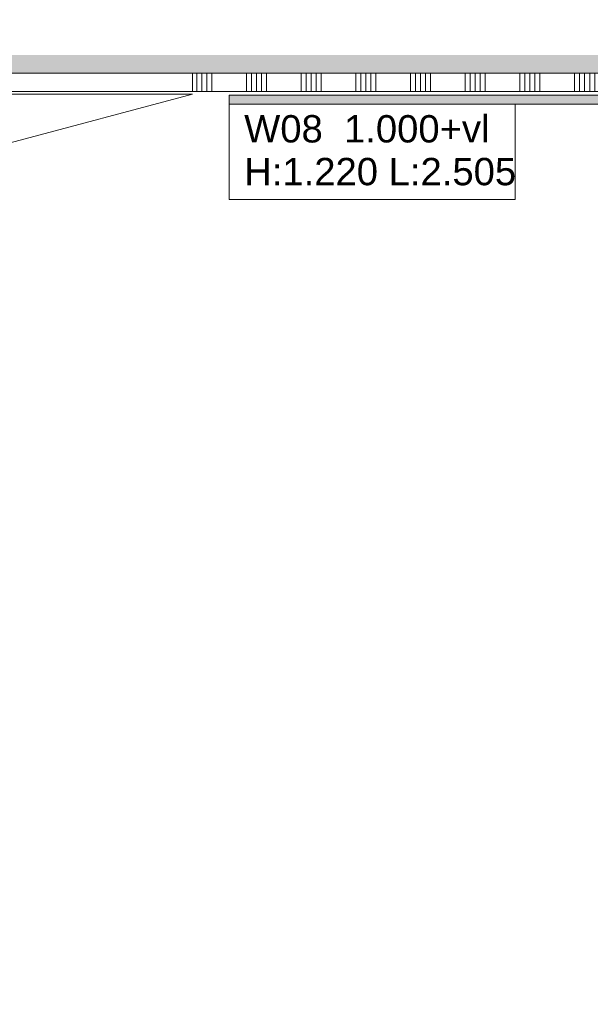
# Model space of a CAD drawing. Header units: millimetres. Extents: x -409 to 257590, y -7854 to 67330.
# Tile 11 of 205: x 21747 to 24876, y 19210 to 24609. Entities that reach past the tile are written whole.
import ezdxf

# ---------------------------------------------------------------- set-up
doc = ezdxf.new("R2010")
doc.units = ezdxf.units.MM
doc.header["$MEASUREMENT"] = 0
for name, color, linetype in [('42 Binnenwandafw', 7, 'Continuous'), ('42 Binnenwandafw Doorsnede-arcering', 7, 'Continuous'), ('Info Wandafwerking aanduiding', 7, 'Continuous'), ('Info Wandafwerking aanduiding Doorsnede-arcering', 7, 'Continuous'), ('New_22 NC Binnenwanden', 7, 'Continuous'), ('New_22 NC Binnenwanden Deuren', 7, 'Continuous'), ('New_22 NC Binnenwanden Doorsnede-arcering', 7, 'Continuous'), ('New_Z Ruimtefuncties Zone omranding', 7, 'Continuous')]:
    doc.layers.add(name, color=color, linetype=linetype)
doc.styles.add('GENERATED_STYLE_1', font='txt')

# ---------------------------------------------------------------- blocks, each defined once
blk = doc.blocks.new('*X984')
at = {"layer": 'New_22 NC Binnenwanden Doorsnede-arcering', "color": 254, "linetype": 'Continuous', "lineweight": 0, "true_color": 0xe9ebeb}
for p, q in [((22717.6, 24251.5), (22717.6, 24315)), ((22745, 24251.5), (22745, 24315)), ((22772.5, 24251.5), (22772.5, 24315)), ((22799.9, 24251.5), (22799.9, 24315)), ((22990.2, 24251.5), (22990.2, 24315)), ((23017.6, 24251.5), (23017.6, 24315)), ((23045, 24251.5), (23045, 24315)), ((23072.5, 24251.5), (23072.5, 24315)), ((23099.9, 24251.5), (23099.9, 24315)), ((23290.2, 24251.5), (23290.2, 24315)), ((23317.6, 24251.5), (23317.6, 24315)), ((23345, 24251.5), (23345, 24315)), ((23372.5, 24251.5), (23372.5, 24315)), ((23399.9, 24251.5), (23399.9, 24315)), ((23590.2, 24251.5), (23590.2, 24315)), ((23617.6, 24251.5), (23617.6, 24315)), ((23645, 24251.5), (23645, 24315)), ((23672.5, 24251.5), (23672.5, 24315)), ((23699.9, 24251.5), (23699.9, 24315)), ((23890.2, 24251.5), (23890.2, 24315)), ((23917.6, 24251.5), (23917.6, 24315)), ((23945, 24251.5), (23945, 24315)), ((23972.5, 24251.5), (23972.5, 24315)), ((23999.9, 24251.5), (23999.9, 24315)), ((24190.2, 24251.5), (24190.2, 24315)), ((24217.6, 24251.5), (24217.6, 24315)), ((24245, 24251.5), (24245, 24315)), ((24272.5, 24251.5), (24272.5, 24315)), ((24299.9, 24251.5), (24299.9, 24315)), ((24490.2, 24251.5), (24490.2, 24315)), ((24517.6, 24251.5), (24517.6, 24315)), ((24545, 24251.5), (24545, 24315)), ((24572.5, 24251.5), (24572.5, 24315)), ((24599.9, 24251.5), (24599.9, 24315)), ((24790.2, 24251.5), (24790.2, 24315)), ((24817.6, 24251.5), (24817.6, 24315)), ((24845, 24251.5), (24845, 24315)), ((24872.5, 24251.5), (24872.5, 24315)), ((24899.9, 24251.5), (24899.9, 24315)), ((25090.2, 24251.5), (25090.2, 24315)), ((25117.6, 24251.5), (25117.6, 24315)), ((25145, 24251.5), (25145, 24315)), ((25172.5, 24251.5), (25172.5, 24315)), ((25199.9, 24251.5), (25199.9, 24315)), ((25390.2, 24251.5), (25390.2, 24315)), ((25417.6, 24251.5), (25417.6, 24315)), ((25445, 24251.5), (25445, 24315)), ((25472.5, 24251.5), (25472.5, 24315)), ((25499.9, 24251.5), (25499.9, 24315)), ((25690.2, 24251.5), (25690.2, 24315)), ((22717.6, 24215), (22717.6, 24251.5)), ((22745, 24215), (22745, 24251.5)), ((22772.5, 24215), (22772.5, 24251.5)), ((22799.9, 24215), (22799.9, 24251.5)), ((22990.2, 24215), (22990.2, 24251.5)), ((23017.6, 24215), (23017.6, 24251.5)), ((23045, 24215), (23045, 24251.5)), ((23072.5, 24215), (23072.5, 24251.5)), ((23099.9, 24215), (23099.9, 24251.5)), ((23290.2, 24215), (23290.2, 24251.5)), ((23317.6, 24215), (23317.6, 24251.5)), ((23345, 24215), (23345, 24251.5)), ((23372.5, 24215), (23372.5, 24251.5)), ((23399.9, 24215), (23399.9, 24251.5)), ((23590.2, 24215), (23590.2, 24251.5)), ((23617.6, 24215), (23617.6, 24251.5)), ((23645, 24215), (23645, 24251.5)), ((23672.5, 24215), (23672.5, 24251.5)), ((23699.9, 24215), (23699.9, 24251.5)), ((23890.2, 24215), (23890.2, 24251.5)), ((23917.6, 24215), (23917.6, 24251.5)), ((23945, 24215), (23945, 24251.5)), ((23972.5, 24215), (23972.5, 24251.5)), ((23999.9, 24215), (23999.9, 24251.5)), ((24190.2, 24215), (24190.2, 24251.5)), ((24217.6, 24215), (24217.6, 24251.5)), ((24245, 24215), (24245, 24251.5)), ((24272.5, 24215), (24272.5, 24251.5)), ((24299.9, 24215), (24299.9, 24251.5)), ((24490.2, 24215), (24490.2, 24251.5)), ((24517.6, 24215), (24517.6, 24251.5)), ((24545, 24215), (24545, 24251.5)), ((24572.5, 24215), (24572.5, 24251.5)), ((24599.9, 24215), (24599.9, 24251.5)), ((24790.2, 24215), (24790.2, 24251.5)), ((24817.6, 24215), (24817.6, 24251.5)), ((24845, 24215), (24845, 24251.5)), ((24872.5, 24215), (24872.5, 24251.5)), ((24899.9, 24215), (24899.9, 24251.5)), ((25090.2, 24215), (25090.2, 24251.5)), ((25117.6, 24215), (25117.6, 24251.5)), ((25145, 24215), (25145, 24251.5)), ((25172.5, 24215), (25172.5, 24251.5)), ((25199.9, 24215), (25199.9, 24251.5)), ((25390.2, 24215), (25390.2, 24251.5)), ((25417.6, 24215), (25417.6, 24251.5)), ((25445, 24215), (25445, 24251.5)), ((25472.5, 24215), (25472.5, 24251.5)), ((25499.9, 24215), (25499.9, 24251.5)), ((25690.2, 24215), (25690.2, 24251.5))]:
    blk.add_line(p, q, dxfattribs=at)
blk = doc.blocks.new('D1 22_7')
at = {"layer": 'New_22 NC Binnenwanden Deuren', "color": 1, "linetype": 'Continuous', "lineweight": 0}
for q in [(-481.8, 267.6), (-517, 0)]:
    blk.add_line((517, 0), q, dxfattribs=at)
at = {"layer": 'New_22 NC Binnenwanden Deuren', "color": 7, "linetype": 'Continuous', "lineweight": 0}
for p, q in [((-517, -114), (-517, -14)), ((-517, -114), (-517, -14)), ((517, -114), (517, -14)), ((517, -114), (517, -14))]:
    blk.add_line(p, q, dxfattribs=at)
at = {"layer": 'New_22 NC Binnenwanden Deuren', "color": 1, "linetype": 'Continuous', "lineweight": 0}
blk.add_arc((517, 0), 1034, 165, 180, dxfattribs=at)
blk = doc.blocks.new('Wall_246_2', base_point=(25700, 24215))
at = {"layer": 'New_22 NC Binnenwanden', "color": 8, "linetype": 'Continuous', "lineweight": 0, "true_color": 0x778488}
blk.add_line((22694, 24315), (22694, 24215), dxfattribs=at)
at = {"layer": 'New_22 NC Binnenwanden', "color": 8, "linetype": 'Continuous', "lineweight": 0, "true_color": 0x778488, "flags": 128}
for points in [[(25700, 24315), (22694, 24315)], [(22694, 24215), (25700, 24215)]]:
    blk.add_lwpolyline(points, dxfattribs=at)
at = {"layer": 'New_22 NC Binnenwanden', "color": 8, "lineweight": 0, "true_color": 0x778488}
blk.add_blockref('*X984', (0, 0), dxfattribs=at)
at = {"layer": 'New_22 NC Binnenwanden Deuren', "color": 1, "linetype": 'Continuous', "lineweight": 0, "xscale": -1, "zscale": 1000, "rotation": 180.0002473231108}
blk.add_blockref('D1 22_7', (22177, 24201), dxfattribs=at)
blk = doc.blocks.new('Wall_365_2', base_point=(25600, 24315))
at = {"layer": 'Info Wandafwerking aanduiding Doorsnede-arcering', "linetype": 'Continuous', "lineweight": 0}
blk.add_hatch(color=1, dxfattribs=at).paths.add_polyline_path([(25600, 24415), (15750, 24414.9), (15750, 24314.9), (25600, 24315)])
blk = doc.blocks.new('Wall_415_2', base_point=(22895, 24215))
at = {"layer": '42 Binnenwandafw Doorsnede-arcering', "linetype": 'Continuous', "lineweight": 0, "true_color": 0x934451}
blk.add_hatch(color=15, dxfattribs=at).paths.add_polyline_path([(22895, 24145), (25400.1, 24144.9), (25400.1, 24194.9), (22895, 24195)])
at = {"layer": '42 Binnenwandafw', "color": 15, "linetype": 'Continuous', "lineweight": 0, "true_color": 0x934451, "flags": 128}
for points in [[(25400.1, 24194.9), (22895, 24195)], [(22895, 24195), (22895, 24145)], [(25400.1, 24144.9), (25400.1, 24194.9)], [(22895, 24145), (25400.1, 24144.9)]]:
    blk.add_lwpolyline(points, dxfattribs=at)

msp = doc.modelspace()

# ---------------------------------------------------------------- linework, layer by layer
at = {"layer": 'Info Wandafwerking aanduiding', "color": 9, "linetype": 'Continuous', "lineweight": 0, "flags": 128}
msp.add_lwpolyline([(22895, 24145), (24463.2, 24145), (24463.2, 23623.5), (22895, 23623.5)], close=True, dxfattribs=at)
at = {"layer": 'New_Z Ruimtefuncties Zone omranding', "color": 41, "linetype": 'Continuous', "lineweight": 0, "true_color": 0xffeeaa, "flags": 128}
msp.add_lwpolyline([(8950, 41360.4), (8950, 28860), (9204.8, 28860), (9204.8, 24900), (8850.7, 24900), (8850.7, 23280), (15750, 23280), (15750, 24314.9), (25600, 24314.9), (25600, 26210), (16300, 26210), (16300, 34808.7)], dxfattribs=at)
at = {"layer": 'New_Z Ruimtefuncties Zone omranding', "color": 231, "linetype": 'Continuous', "lineweight": 0, "true_color": 0xf9acba, "flags": 128}
msp.add_lwpolyline([(17050, 21610), (17050, 17060), (17750, 17060), (25325, 17060), (25600.1, 17060), (25600.1, 21335), (25600.1, 24214.9), (18450.1, 24215), (18450.1, 21610)], close=True, dxfattribs=at)

# ---------------------------------------------------------------- block references
at = {"layer": '42 Binnenwandafw', "color": 15, "lineweight": 0, "true_color": 0x934451}
msp.add_blockref('Wall_415_2', (22895, 24215), dxfattribs=at)
at = {"layer": 'Info Wandafwerking aanduiding', "color": 1, "lineweight": 0}
msp.add_blockref('Wall_365_2', (25600, 24315), dxfattribs=at)
at = {"layer": 'New_22 NC Binnenwanden', "color": 8, "lineweight": 0, "true_color": 0x778488}
msp.add_blockref('Wall_246_2', (25700, 24215), dxfattribs=at)

# ---------------------------------------------------------------- texts
at = {"layer": 'Info Wandafwerking aanduiding', "color": 2, "linetype": 'Continuous', "lineweight": 0, "insert": (22920, 24085.7), "char_height": 150, "attachment_point": 1, "line_spacing_factor": 0.938049, "style": 'GENERATED_STYLE_1'}
msp.add_mtext('\\A1;{\\pql;\\fArial|b0|i0|c0|p38; W08 \\fArial|b0|i0|c0|p38; \\fArial|b0|i0|c0|p38;1.000\\fArial|b0|i0|c0|p38;+vl\\P\\pql;\\fArial|b0|i0|c0|p38; H:\\fArial|b0|i0|c0|p38;1.220\\fArial|b0|i0|c0|p38; L:\\fArial|b0|i0|c0|p38;2.505}', dxfattribs=at)

doc.saveas('drawing.dxf')
